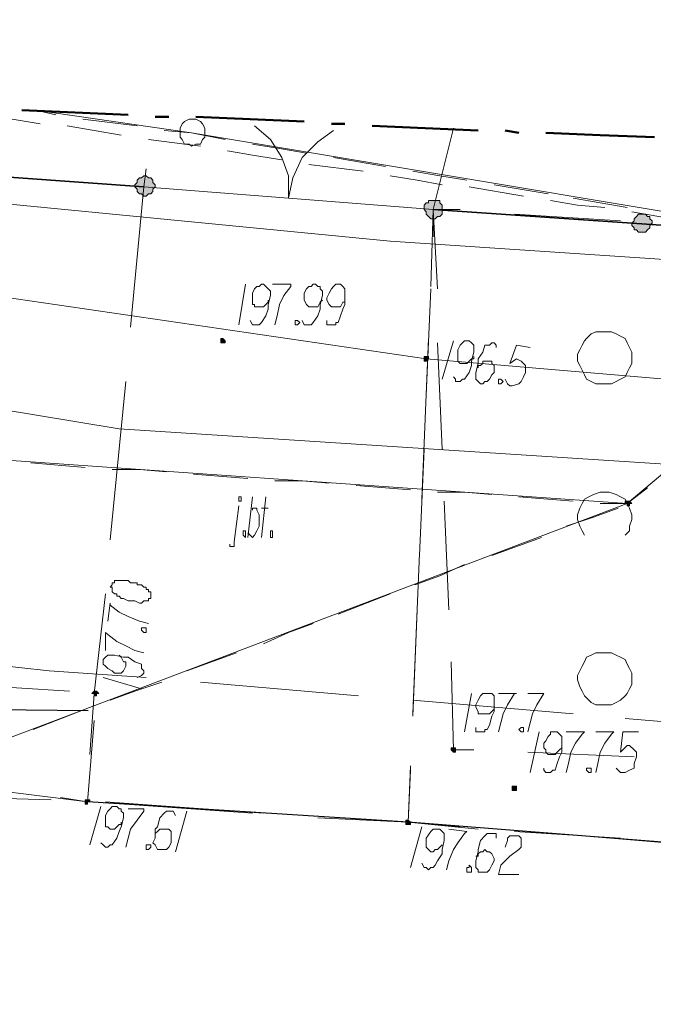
# Model space of a CAD drawing. Header units: metres. Extents: x 7431553 to 7432401, y 5544342 to 5544539.
# Tile 156 of 180: x 7432207 to 7432218, y 5544506 to 5544524. Entities that reach past the tile are written whole.
import ezdxf

# ---------------------------------------------------------------- set-up
doc = ezdxf.new("R2010")
doc.units = ezdxf.units.M
doc.header["$MEASUREMENT"] = 0
doc.layers.add('BG-PR90-PB-PZT-PZT01_2026_04_14$0$MAPA DCP', color=7, linetype='Continuous', lineweight=0)
doc.layers.add('PRIMETECH_XREF', color=7, linetype='Continuous', lineweight=5)

# ---------------------------------------------------------------- blocks, each defined once
blk = doc.blocks.new('BG-PR90-PB-PZT-PZT01_2026_04_14$0$Naddrwiną2025_v2klauzulap')
at = {"layer": 'BG-PR90-PB-PZT-PZT01_2026_04_14$0$MAPA DCP', "linetype": 'Continuous', "lineweight": 0, "transparency": 33554559}
for color, points in [(256, [(7431641.898, 5544632.25), (7431641.94, 5544632.25), (7431641.982, 5544632.292), (7431642.025, 5544632.292), (7431642.025, 5544632.335), (7431642.067, 5544632.377), (7431642.067, 5544632.419), (7431642.067, 5544632.462), (7431642.067, 5544632.504), (7431642.025, 5544632.546), (7431641.982, 5544632.589), (7431641.94, 5544632.589), (7431641.898, 5544632.631), (7431641.855, 5544632.631), (7431641.813, 5544632.589), (7431641.771, 5544632.589), (7431641.771, 5544632.546), (7431641.728, 5544632.504), (7431641.728, 5544632.462), (7431641.728, 5544632.419), (7431641.728, 5544632.377), (7431641.771, 5544632.335), (7431641.813, 5544632.292), (7431641.855, 5544632.292), (7431641.855, 5544632.292)]), (256, [(7431647.189, 5544632.165), (7431647.189, 5544632.208), (7431647.147, 5544632.208), (7431647.147, 5544632.208), (7431647.147, 5544632.208), (7431647.147, 5544632.25), (7431647.105, 5544632.208), (7431647.105, 5544632.208), (7431647.105, 5544632.208), (7431647.105, 5544632.208), (7431647.105, 5544632.165), (7431647.105, 5544632.165), (7431647.105, 5544632.165), (7431647.105, 5544632.165), (7431647.105, 5544632.123), (7431647.147, 5544632.123), (7431647.147, 5544632.123), (7431647.147, 5544632.165), (7431647.147, 5544632.165)]), (256, [(7431652.481, 5544630.006), (7431652.481, 5544630.006), (7431652.523, 5544630.006), (7431652.523, 5544630.091), (7431652.481, 5544630.091), (7431652.481, 5544630.091), (7431652.481, 5544630.091), (7431652.439, 5544630.091), (7431652.439, 5544630.091), (7431652.439, 5544630.091), (7431652.439, 5544630.091), (7431652.439, 5544630.049), (7431652.439, 5544630.049), (7431652.439, 5544630.049), (7431652.439, 5544630.049), (7431652.439, 5544630.006)]), (256, [(7431651.761, 5544628.863), (7431651.761, 5544628.863), (7431651.761, 5544628.863), (7431651.761, 5544628.863), (7431651.804, 5544628.906), (7431651.804, 5544628.906), (7431651.804, 5544628.906), (7431651.804, 5544628.948), (7431651.804, 5544628.948), (7431651.761, 5544628.948), (7431651.761, 5544628.948), (7431651.761, 5544628.948), (7431651.761, 5544628.948), (7431651.719, 5544628.948), (7431651.719, 5544628.948), (7431651.719, 5544628.948), (7431651.719, 5544628.948), (7431651.719, 5544628.948), (7431651.719, 5544628.906), (7431651.719, 5544628.906), (7431651.719, 5544628.906), (7431651.719, 5544628.863), (7431651.719, 5544628.863), (7431651.719, 5544628.863), (7431651.719, 5544628.863)]), (256, [(7431641.601, 5544628.355), (7431641.644, 5544628.355), (7431641.686, 5544628.398), (7431641.728, 5544628.398), (7431641.771, 5544628.44), (7431641.813, 5544628.482), (7431641.813, 5544628.525), (7431641.813, 5544628.567), (7431641.771, 5544628.609), (7431641.771, 5544628.652), (7431641.728, 5544628.694), (7431641.686, 5544628.694), (7431641.644, 5544628.694), (7431641.601, 5544628.694), (7431641.559, 5544628.694), (7431641.517, 5544628.652), (7431641.474, 5544628.652), (7431641.474, 5544628.609), (7431641.474, 5544628.567), (7431641.474, 5544628.482), (7431641.474, 5544628.44), (7431641.517, 5544628.44), (7431641.517, 5544628.398), (7431641.559, 5544628.355), (7431641.559, 5544628.355)]), (1, [(7431644.438, 5544628.355), (7431644.438, 5544628.355), (7431644.438, 5544628.355), (7431644.48, 5544628.355), (7431644.48, 5544628.355), (7431644.48, 5544628.355), (7431644.48, 5544628.398), (7431644.48, 5544628.398), (7431644.48, 5544628.398), (7431644.48, 5544628.398), (7431644.438, 5544628.44), (7431644.438, 5544628.44), (7431644.438, 5544628.44), (7431644.438, 5544628.44), (7431644.395, 5544628.44), (7431644.395, 5544628.398), (7431644.395, 5544628.398), (7431644.395, 5544628.398), (7431644.395, 5544628.398), (7431644.395, 5544628.355), (7431644.395, 5544628.355), (7431644.395, 5544628.355), (7431644.395, 5544628.355)]), (256, [(7431653.116, 5544628.017), (7431653.158, 5544628.017), (7431653.158, 5544628.017), (7431653.158, 5544628.017), (7431653.158, 5544628.017), (7431653.158, 5544628.059), (7431653.158, 5544628.059), (7431653.158, 5544628.059), (7431653.158, 5544628.059), (7431653.158, 5544628.101), (7431653.158, 5544628.101), (7431653.158, 5544628.101), (7431653.116, 5544628.101), (7431653.116, 5544628.101), (7431653.116, 5544628.101), (7431653.116, 5544628.101), (7431653.074, 5544628.059), (7431653.074, 5544628.059), (7431653.074, 5544628.059), (7431653.074, 5544628.059), (7431653.074, 5544628.017)]), (256, [(7431644.099, 5544624.545), (7431644.141, 5544624.545), (7431644.141, 5544624.545), (7431644.141, 5544624.545), (7431644.141, 5544624.545), (7431644.141, 5544624.588), (7431644.141, 5544624.588), (7431644.141, 5544624.588), (7431644.141, 5544624.588), (7431644.141, 5544624.63), (7431644.141, 5544624.63), (7431644.141, 5544624.63), (7431644.099, 5544624.63), (7431644.099, 5544624.63), (7431644.099, 5544624.63), (7431644.099, 5544624.63), (7431644.057, 5544624.588), (7431644.057, 5544624.588), (7431644.057, 5544624.588), (7431644.057, 5544624.588), (7431644.057, 5544624.545)]), (256, [(7431641.178, 5544622.937), (7431641.22, 5544622.937), (7431641.263, 5544622.979), (7431641.305, 5544622.979), (7431641.347, 5544623.021), (7431641.347, 5544623.064), (7431641.39, 5544623.106), (7431641.39, 5544623.148), (7431641.347, 5544623.191), (7431641.347, 5544623.233), (7431641.305, 5544623.275), (7431641.263, 5544623.275), (7431641.22, 5544623.318), (7431641.178, 5544623.318), (7431641.136, 5544623.275), (7431641.093, 5544623.275), (7431641.051, 5544623.233), (7431641.051, 5544623.191), (7431641.009, 5544623.148), (7431641.009, 5544623.106), (7431641.051, 5544623.064), (7431641.051, 5544623.021), (7431641.093, 5544622.979), (7431641.136, 5544622.979), (7431641.136, 5544622.979)]), (256, [(7431650.703, 5544622.132), (7431650.703, 5544622.132), (7431650.703, 5544622.175), (7431650.745, 5544622.175), (7431650.745, 5544622.175), (7431650.745, 5544622.175), (7431650.745, 5544622.175), (7431650.745, 5544622.217), (7431650.745, 5544622.217), (7431650.745, 5544622.217), (7431650.703, 5544622.217), (7431650.703, 5544622.259), (7431650.703, 5544622.259), (7431650.703, 5544622.259), (7431650.661, 5544622.217), (7431650.661, 5544622.217), (7431650.661, 5544622.217), (7431650.661, 5544622.217), (7431650.661, 5544622.175), (7431650.661, 5544622.175), (7431650.661, 5544622.175), (7431650.661, 5544622.175), (7431650.661, 5544622.175)]), (256, [(7431652.735, 5544622.005), (7431652.735, 5544622.005), (7431652.735, 5544622.005), (7431652.735, 5544622.005), (7431652.777, 5544622.005), (7431652.777, 5544622.005), (7431652.777, 5544622.048), (7431652.777, 5544622.048), (7431652.777, 5544622.048), (7431652.735, 5544622.048), (7431652.735, 5544622.09), (7431652.735, 5544622.09), (7431652.735, 5544622.09), (7431652.693, 5544622.09), (7431652.693, 5544622.09), (7431652.693, 5544622.048), (7431652.693, 5544622.048), (7431652.693, 5544622.048), (7431652.693, 5544622.048), (7431652.693, 5544622.005), (7431652.693, 5544622.005), (7431652.693, 5544622.005), (7431652.693, 5544622.005), (7431652.693, 5544622.005), (7431652.693, 5544622.005)])]:
    blk.add_hatch(color=color, dxfattribs=at).paths.add_polyline_path(points)
at = {"layer": 'BG-PR90-PB-PZT-PZT01_2026_04_14$0$MAPA DCP', "linetype": 'Continuous', "lineweight": 18, "transparency": 33554687}
for points in [[(7431647.782, 5544690.374), (7431650.83, 5544686.987), (7431669.838, 5544671.027), (7431674.706, 5544669.419), (7431674.071, 5544660.444), (7431673.859, 5544657.311), (7431673.182, 5544646.728), (7431669.795, 5544596.859), (7431670.727, 5544580.519), (7431669.541, 5544576.582), (7431663.784, 5544577.725), (7431638.977, 5544582.635), (7431654.894, 5544603.76), (7431656.037, 5544608.713), (7431647.147, 5544632.165), (7431642.49, 5544637.711), (7431645.919, 5544688.426), (7431646.046, 5544690.585)], [(7431640.585, 5544639.531), (7431642.49, 5544637.711), (7431640.204, 5544623.995), (7431639.781, 5544621.074)], [(7431639.781, 5544621.074), (7431640.204, 5544623.995), (7431642.49, 5544637.711), (7431647.147, 5544632.165), (7431646.046, 5544616.417), (7431638.977, 5544582.635), (7431638.088, 5544583.059)], [(7431653.285, 5544630.345), (7431653.539, 5544633.351)], [(7431651.888, 5544632.292), (7431651.804, 5544630.303)], [(7431647.74, 5544631.361), (7431647.655, 5544631.319), (7431647.57, 5544631.276), (7431647.443, 5544631.234), (7431647.358, 5544631.234), (7431647.232, 5544631.276), (7431647.147, 5544631.319), (7431647.062, 5544631.361), (7431647.02, 5544631.446), (7431646.978, 5544631.53), (7431646.935, 5544631.657), (7431646.935, 5544631.742), (7431646.935, 5544631.827), (7431646.978, 5544631.954), (7431647.02, 5544632.038), (7431647.062, 5544632.123), (7431647.147, 5544632.165), (7431647.232, 5544632.208), (7431647.358, 5544632.25), (7431647.443, 5544632.25), (7431647.57, 5544632.208), (7431647.655, 5544632.208), (7431647.74, 5544632.123)], [(7431641.728, 5544630.049), (7431641.855, 5544632.038)], [(7431653.285, 5544630.049), (7431653.412, 5544632.038)], [(7431653.031, 5544626.366), (7431653.116, 5544628.059), (7431653.243, 5544629.371)], [(7431651.761, 5544629.287), (7431651.761, 5544628.906), (7431650.11, 5544628.863)], [(7431643.125, 5544628.609), (7431641.644, 5544628.525), (7431641.644, 5544629.033)], [(7431652.142, 5544628.101), (7431653.116, 5544628.059), (7431653.201, 5544629.033)], [(7431640.12, 5544628.906), (7431641.644, 5544628.525), (7431643.083, 5544628.482)], [(7431649.137, 5544628.821), (7431647.105, 5544628.736)], [(7431643.125, 5544628.609), (7431641.644, 5544628.525), (7431642.152, 5544628.525)], [(7431646.131, 5544628.694), (7431644.141, 5544628.609)], [(7431641.644, 5544628.525), (7431641.22, 5544623.106)], [(7431643.125, 5544628.482), (7431645.115, 5544628.398)], [(7431644.057, 5544628.44), (7431647.062, 5544628.313)], [(7431646.131, 5544628.355), (7431648.121, 5544628.271)], [(7431648.078, 5544628.271), (7431651.084, 5544628.144)], [(7431649.137, 5544628.228), (7431651.126, 5544628.144)], [(7431652.058, 5544628.101), (7431653.116, 5544628.059), (7431652.989, 5544626.112)], [(7431640.077, 5544625.18), (7431640.331, 5544625.477), (7431640.67, 5544625.688), (7431641.008, 5544625.815), (7431641.432, 5544625.815), (7431641.051, 5544625.9), (7431640.67, 5544626.069), (7431640.374, 5544626.366), (7431640.162, 5544626.662)], [(7431652.735, 5544622.386), (7431652.947, 5544625.35)], [(7431652.947, 5544625.138), (7431652.735, 5544622.132)], [(7431643.845, 5544622.852), (7431641.22, 5544623.106), (7431640.882, 5544623.148)], [(7431647.824, 5544622.471), (7431644.861, 5544622.767)], [(7431651.846, 5544622.09), (7431650.703, 5544622.175), (7431648.84, 5544622.386)], [(7431651.211, 5544622.175), (7431652.735, 5544622.048), (7431652.65, 5544621.54)], [(7431652.693, 5544621.751), (7431652.735, 5544622.048), (7431652.396, 5544619.338)], [(7431650.534, 5544619.719), (7431650.661, 5544621.709)], [(7431652.608, 5544618.365), (7431652.693, 5544621.37)]]:
    blk.add_lwpolyline(points, dxfattribs=at)
at = {"layer": 'BG-PR90-PB-PZT-PZT01_2026_04_14$0$MAPA DCP', "color": 30, "linetype": 'Continuous', "lineweight": 18, "true_color": 0xff6500, "transparency": 33554687}
blk.add_lwpolyline([(7431638.68, 5544596.69), (7431641.136, 5544616.417), (7431642.236, 5544627.72), (7431643.337, 5544644.273), (7431645.327, 5544673.694), (7431647.613, 5544690.416)], dxfattribs=at)
at = {"layer": 'BG-PR90-PB-PZT-PZT01_2026_04_14$0$MAPA DCP', "color": 1, "linetype": 'Continuous', "lineweight": 18, "transparency": 33554687}
for points in [[(7431638.426, 5544590.425), (7431640.882, 5544604.056), (7431644.438, 5544628.398), (7431646.47, 5544652.358), (7431647.824, 5544674.245), (7431649.094, 5544690.162)], [(7431639.485, 5544588.266), (7431644.988, 5544618.026), (7431645.75, 5544622.64), (7431647.147, 5544644.273), (7431649.348, 5544670.308), (7431650.788, 5544689.908)], [(7431651.169, 5544632.123), (7431651.423, 5544635.129)], [(7431650.83, 5544628.144), (7431651.084, 5544631.149)], [(7431650.491, 5544624.164), (7431650.745, 5544627.128)], [(7431650.153, 5544620.185), (7431650.28, 5544621.328), (7431650.407, 5544623.148)]]:
    blk.add_lwpolyline(points, dxfattribs=at)
at = {"layer": 'BG-PR90-PB-PZT-PZT01_2026_04_14$0$MAPA DCP', "linetype": 'Continuous', "lineweight": 25, "transparency": 33554687}
blk.add_lwpolyline([(7431657.222, 5544688.934), (7431655.698, 5544666.117), (7431655.402, 5544660.74), (7431654.005, 5544639.404), (7431653.116, 5544628.059), (7431652.735, 5544622.048)], dxfattribs=at)
at = {"layer": 'BG-PR90-PB-PZT-PZT01_2026_04_14$0$MAPA DCP', "linetype": 'Continuous', "lineweight": 35, "transparency": 33554687}
for points in [[(7431641.644, 5544628.525), (7431643.718, 5544658.793)], [(7431638.215, 5544585.345), (7431638.511, 5544585.345), (7431641.22, 5544623.106)]]:
    blk.add_lwpolyline(points, dxfattribs=at)
at = {"layer": 'BG-PR90-PB-PZT-PZT01_2026_04_14$0$MAPA DCP', "color": 4, "linetype": 'Continuous', "lineweight": 18, "transparency": 33554687}
for points in [[(7431641.686, 5544632.25), (7431641.855, 5544633.224)], [(7431641.474, 5544630.726), (7431641.559, 5544631.234), (7431641.601, 5544631.742)], [(7431641.22, 5544629.202), (7431641.39, 5544630.218)], [(7431641.008, 5544627.72), (7431641.093, 5544628.228), (7431641.178, 5544628.694)], [(7431640.797, 5544626.196), (7431640.924, 5544627.212)], [(7431640.543, 5544624.672), (7431640.628, 5544625.18), (7431640.712, 5544625.688)], [(7431640.331, 5544623.191), (7431640.458, 5544624.164)], [(7431640.077, 5544621.667), (7431640.162, 5544622.175), (7431640.247, 5544622.683)], [(7431639.866, 5544620.143), (7431640.035, 5544621.159)]]:
    blk.add_lwpolyline(points, dxfattribs=at)
at = {"layer": 'BG-PR90-PB-PZT-PZT01_2026_04_14$0$MAPA DCP', "linetype": 'Continuous', "lineweight": 50, "transparency": 33554687}
for points in [[(7431640.289, 5544632.673), (7431640.247, 5544631.657), (7431640.204, 5544630.641)], [(7431640.204, 5544630.133), (7431640.162, 5544629.879)], [(7431640.162, 5544629.371), (7431640.077, 5544627.382)], [(7431640.035, 5544626.874), (7431640.035, 5544626.62)], [(7431639.993, 5544626.112), (7431639.95, 5544625.096), (7431639.908, 5544624.08)], [(7431639.908, 5544623.572), (7431639.908, 5544623.318)], [(7431639.866, 5544622.81), (7431639.781, 5544620.82)]]:
    blk.add_lwpolyline(points, dxfattribs=at)
at = {"layer": 'BG-PR90-PB-PZT-PZT01_2026_04_14$0$MAPA DCP', "linetype": 'Continuous', "lineweight": 0, "transparency": 33554687}
for points in [[(7431641.898, 5544632.25), (7431641.94, 5544632.25), (7431641.982, 5544632.292), (7431642.025, 5544632.292), (7431642.025, 5544632.335), (7431642.067, 5544632.377), (7431642.067, 5544632.419), (7431642.067, 5544632.462), (7431642.067, 5544632.504), (7431642.025, 5544632.546), (7431641.982, 5544632.589), (7431641.94, 5544632.589), (7431641.898, 5544632.631), (7431641.855, 5544632.631), (7431641.813, 5544632.589), (7431641.771, 5544632.589), (7431641.771, 5544632.546), (7431641.728, 5544632.504), (7431641.728, 5544632.462), (7431641.728, 5544632.419), (7431641.728, 5544632.377), (7431641.771, 5544632.335), (7431641.813, 5544632.292), (7431641.855, 5544632.292)], [(7431647.189, 5544632.165), (7431647.189, 5544632.208), (7431647.147, 5544632.208), (7431647.147, 5544632.208), (7431647.147, 5544632.208), (7431647.147, 5544632.25), (7431647.105, 5544632.208), (7431647.105, 5544632.208), (7431647.105, 5544632.208), (7431647.105, 5544632.208), (7431647.105, 5544632.165), (7431647.105, 5544632.165), (7431647.105, 5544632.165), (7431647.105, 5544632.165), (7431647.105, 5544632.123), (7431647.147, 5544632.123), (7431647.147, 5544632.123), (7431647.147, 5544632.165), (7431647.147, 5544632.165)], [(7431652.481, 5544630.006), (7431652.481, 5544630.006), (7431652.523, 5544630.006), (7431652.523, 5544630.091), (7431652.481, 5544630.091), (7431652.481, 5544630.091), (7431652.481, 5544630.091), (7431652.439, 5544630.091), (7431652.439, 5544630.091), (7431652.439, 5544630.091), (7431652.439, 5544630.091), (7431652.439, 5544630.049), (7431652.439, 5544630.049), (7431652.439, 5544630.049), (7431652.439, 5544630.049), (7431652.439, 5544630.006)], [(7431651.761, 5544628.863), (7431651.761, 5544628.863), (7431651.761, 5544628.863), (7431651.761, 5544628.863), (7431651.804, 5544628.906), (7431651.804, 5544628.906), (7431651.804, 5544628.906), (7431651.804, 5544628.948), (7431651.804, 5544628.948), (7431651.761, 5544628.948), (7431651.761, 5544628.948), (7431651.761, 5544628.948), (7431651.761, 5544628.948), (7431651.719, 5544628.948), (7431651.719, 5544628.948), (7431651.719, 5544628.948), (7431651.719, 5544628.948), (7431651.719, 5544628.948), (7431651.719, 5544628.906), (7431651.719, 5544628.906), (7431651.719, 5544628.906), (7431651.719, 5544628.863), (7431651.719, 5544628.863), (7431651.719, 5544628.863)], [(7431641.601, 5544628.355), (7431641.644, 5544628.355), (7431641.686, 5544628.398), (7431641.728, 5544628.398), (7431641.771, 5544628.44), (7431641.813, 5544628.482), (7431641.813, 5544628.525), (7431641.813, 5544628.567), (7431641.771, 5544628.609), (7431641.771, 5544628.652), (7431641.728, 5544628.694), (7431641.686, 5544628.694), (7431641.644, 5544628.694), (7431641.601, 5544628.694), (7431641.559, 5544628.694), (7431641.517, 5544628.652), (7431641.474, 5544628.652), (7431641.474, 5544628.609), (7431641.474, 5544628.567), (7431641.474, 5544628.482), (7431641.474, 5544628.44), (7431641.517, 5544628.44), (7431641.517, 5544628.398), (7431641.559, 5544628.355)], [(7431653.116, 5544628.017), (7431653.158, 5544628.017), (7431653.158, 5544628.017), (7431653.158, 5544628.017), (7431653.158, 5544628.017), (7431653.158, 5544628.059), (7431653.158, 5544628.059), (7431653.158, 5544628.059), (7431653.158, 5544628.059), (7431653.158, 5544628.101), (7431653.158, 5544628.101), (7431653.158, 5544628.101), (7431653.116, 5544628.101), (7431653.116, 5544628.101), (7431653.116, 5544628.101), (7431653.116, 5544628.101), (7431653.074, 5544628.059), (7431653.074, 5544628.059), (7431653.074, 5544628.059), (7431653.074, 5544628.059), (7431653.074, 5544628.017), (7431653.116, 5544628.017), (7431653.116, 5544628.017)], [(7431644.099, 5544624.545), (7431644.141, 5544624.545), (7431644.141, 5544624.545), (7431644.141, 5544624.545), (7431644.141, 5544624.545), (7431644.141, 5544624.588), (7431644.141, 5544624.588), (7431644.141, 5544624.588), (7431644.141, 5544624.588), (7431644.141, 5544624.63), (7431644.141, 5544624.63), (7431644.141, 5544624.63), (7431644.099, 5544624.63), (7431644.099, 5544624.63), (7431644.099, 5544624.63), (7431644.099, 5544624.63), (7431644.057, 5544624.588), (7431644.057, 5544624.588), (7431644.057, 5544624.588), (7431644.057, 5544624.588), (7431644.057, 5544624.545), (7431644.099, 5544624.545), (7431644.099, 5544624.545)], [(7431641.178, 5544622.937), (7431641.22, 5544622.937), (7431641.263, 5544622.979), (7431641.305, 5544622.979), (7431641.347, 5544623.021), (7431641.347, 5544623.064), (7431641.39, 5544623.106), (7431641.39, 5544623.148), (7431641.347, 5544623.191), (7431641.347, 5544623.233), (7431641.305, 5544623.275), (7431641.263, 5544623.275), (7431641.22, 5544623.318), (7431641.178, 5544623.318), (7431641.136, 5544623.275), (7431641.093, 5544623.275), (7431641.051, 5544623.233), (7431641.051, 5544623.191), (7431641.009, 5544623.148), (7431641.009, 5544623.106), (7431641.051, 5544623.064), (7431641.051, 5544623.021), (7431641.093, 5544622.979), (7431641.136, 5544622.979)], [(7431650.703, 5544622.132), (7431650.703, 5544622.132), (7431650.703, 5544622.175), (7431650.745, 5544622.175), (7431650.745, 5544622.175), (7431650.745, 5544622.175), (7431650.745, 5544622.175), (7431650.745, 5544622.217), (7431650.745, 5544622.217), (7431650.745, 5544622.217), (7431650.703, 5544622.217), (7431650.703, 5544622.259), (7431650.703, 5544622.259), (7431650.703, 5544622.259), (7431650.661, 5544622.217), (7431650.661, 5544622.217), (7431650.661, 5544622.217), (7431650.661, 5544622.217), (7431650.661, 5544622.175), (7431650.661, 5544622.175), (7431650.661, 5544622.175), (7431650.661, 5544622.175), (7431650.661, 5544622.175)], [(7431652.735, 5544622.005), (7431652.735, 5544622.005), (7431652.735, 5544622.005), (7431652.735, 5544622.005), (7431652.777, 5544622.005), (7431652.777, 5544622.005), (7431652.777, 5544622.048), (7431652.777, 5544622.048), (7431652.777, 5544622.048), (7431652.735, 5544622.048), (7431652.735, 5544622.09), (7431652.735, 5544622.09), (7431652.735, 5544622.09), (7431652.693, 5544622.09), (7431652.693, 5544622.09), (7431652.693, 5544622.048), (7431652.693, 5544622.048), (7431652.693, 5544622.048), (7431652.693, 5544622.048), (7431652.693, 5544622.005), (7431652.693, 5544622.005), (7431652.693, 5544622.005), (7431652.693, 5544622.005), (7431652.693, 5544622.005)]]:
    blk.add_lwpolyline(points, close=True, dxfattribs=at)
at = {"layer": 'BG-PR90-PB-PZT-PZT01_2026_04_14$0$MAPA DCP', "color": 94, "linetype": 'Continuous', "lineweight": 18, "true_color": 0x009a00, "transparency": 33554687}
for points in [[(7431647.147, 5544632.165), (7431646.851, 5544632.546)], [(7431641.601, 5544632.165), (7431641.517, 5544631.657), (7431641.432, 5544631.149)], [(7431647.147, 5544632.165), (7431647.147, 5544631.657)], [(7431647.57, 5544631.022), (7431647.401, 5544631.53), (7431647.232, 5544631.996)], [(7431647.105, 5544631.149), (7431647.02, 5544630.133)], [(7431641.347, 5544630.684), (7431641.178, 5544629.668)], [(7431648.121, 5544629.625), (7431647.782, 5544630.557)], [(7431646.978, 5544629.625), (7431646.935, 5544629.117), (7431646.935, 5544628.609)], [(7431641.093, 5544629.16), (7431641.008, 5544628.652), (7431640.924, 5544628.144)], [(7431648.671, 5544628.186), (7431648.502, 5544628.652), (7431648.29, 5544629.117)], [(7431646.893, 5544628.101), (7431646.808, 5544627.085)], [(7431649.221, 5544626.747), (7431648.84, 5544627.72)], [(7431640.839, 5544627.636), (7431640.67, 5544626.662)], [(7431646.766, 5544626.577), (7431646.724, 5544626.069), (7431646.724, 5544625.561)], [(7431649.772, 5544625.35), (7431649.56, 5544625.815), (7431649.391, 5544626.281)], [(7431640.585, 5544626.154), (7431640.501, 5544625.646), (7431640.416, 5544625.138)], [(7431646.681, 5544625.053), (7431646.597, 5544624.037)], [(7431650.28, 5544623.91), (7431649.941, 5544624.842)], [(7431640.331, 5544624.63), (7431640.204, 5544623.995), (7431640.162, 5544623.487)], [(7431646.554, 5544623.529), (7431646.512, 5544623.021), (7431646.512, 5544622.513)], [(7431650.83, 5544622.471), (7431650.661, 5544622.937), (7431650.491, 5544623.445)], [(7431640.077, 5544622.979), (7431639.95, 5544621.963)], [(7431646.47, 5544622.005), (7431646.385, 5544620.989)], [(7431651.38, 5544621.032), (7431650.999, 5544622.005)], [(7431639.866, 5544621.455), (7431639.781, 5544621.074)]]:
    blk.add_lwpolyline(points, dxfattribs=at)
at = {"layer": 'BG-PR90-PB-PZT-PZT01_2026_04_14$0$MAPA DCP', "linetype": 'Continuous', "lineweight": 9, "transparency": 33554687}
for points in [[(7431651.423, 5544632.377), (7431651.423, 5544632.081), (7431651.804, 5544632.038), (7431651.677, 5544632.165), (7431651.677, 5544632.208), (7431651.761, 5544632.292), (7431651.804, 5544632.335), (7431651.888, 5544632.335), (7431652.015, 5544632.292), (7431652.1, 5544632.292), (7431652.142, 5544632.208), (7431652.185, 5544632.123), (7431652.185, 5544632.038), (7431652.142, 5544631.996), (7431652.1, 5544631.954)], [(7431651.423, 5544631.573), (7431651.423, 5544631.911), (7431651.465, 5544631.869), (7431651.634, 5544631.742), (7431651.804, 5544631.657), (7431652.015, 5544631.615), (7431652.185, 5544631.573)], [(7431651.423, 5544631.022), (7431651.423, 5544631.361), (7431651.465, 5544631.319), (7431651.634, 5544631.192), (7431651.804, 5544631.107), (7431652.015, 5544631.065), (7431652.185, 5544631.022)], [(7431652.1, 5544630.599), (7431652.142, 5544630.599), (7431652.185, 5544630.641), (7431652.185, 5544630.726), (7431652.142, 5544630.768), (7431652.142, 5544630.811), (7431652.015, 5544630.853), (7431651.888, 5544630.895), (7431651.804, 5544630.938), (7431651.634, 5544630.938), (7431651.55, 5544630.938), (7431651.507, 5544630.938), (7431651.465, 5544630.895), (7431651.423, 5544630.853), (7431651.423, 5544630.768), (7431651.423, 5544630.726), (7431651.465, 5544630.726), (7431651.507, 5544630.684), (7431651.592, 5544630.641), (7431651.634, 5544630.599), (7431651.719, 5544630.599), (7431651.761, 5544630.641), (7431651.804, 5544630.641), (7431651.846, 5544630.684), (7431651.846, 5544630.726), (7431651.846, 5544630.768), (7431651.846, 5544630.811), (7431651.804, 5544630.853), (7431651.761, 5544630.895), (7431651.719, 5544630.938)], [(7431650.703, 5544630.303), (7431650.703, 5544630.599), (7431650.915, 5544630.472), (7431651.084, 5544630.387), (7431651.253, 5544630.345), (7431651.423, 5544630.303)], [(7431651.423, 5544630.514), (7431652.185, 5544630.345)], [(7431650.703, 5544629.752), (7431650.703, 5544630.091), (7431650.703, 5544630.049), (7431650.915, 5544629.922), (7431651.084, 5544629.837), (7431651.253, 5544629.795), (7431651.423, 5544629.752)], [(7431653.582, 5544629.879), (7431653.455, 5544629.922), (7431653.412, 5544629.922), (7431653.37, 5544629.964), (7431653.37, 5544630.006), (7431653.37, 5544630.049), (7431653.37, 5544630.091), (7431653.37, 5544630.133), (7431653.412, 5544630.176), (7431653.455, 5544630.176), (7431653.497, 5544630.176), (7431653.539, 5544630.176), (7431653.582, 5544630.176), (7431653.624, 5544630.133), (7431653.751, 5544629.964), (7431653.92, 5544629.795), (7431654.09, 5544629.752), (7431654.09, 5544630.133)], [(7431653.412, 5544629.71), (7431653.328, 5544629.71), (7431653.328, 5544629.541), (7431653.37, 5544629.498), (7431653.455, 5544629.414), (7431653.624, 5544629.371), (7431653.666, 5544629.371), (7431653.836, 5544629.329), (7431653.92, 5544629.329), (7431653.963, 5544629.329), (7431654.005, 5544629.371), (7431654.047, 5544629.371), (7431654.047, 5544629.414), (7431654.047, 5544629.456), (7431654.047, 5544629.498), (7431654.047, 5544629.541), (7431654.005, 5544629.583), (7431653.92, 5544629.625), (7431653.836, 5544629.668), (7431653.793, 5544629.668), (7431653.709, 5544629.625), (7431653.666, 5544629.583), (7431653.666, 5544629.541), (7431653.624, 5544629.498), (7431653.666, 5544629.456), (7431653.666, 5544629.414), (7431653.709, 5544629.371), (7431653.751, 5544629.371), (7431653.751, 5544629.329)], [(7431651.338, 5544629.329), (7431651.423, 5544629.329), (7431651.423, 5544629.498), (7431651.38, 5544629.498), (7431651.38, 5544629.541), (7431651.296, 5544629.583), (7431651.126, 5544629.625), (7431651.042, 5544629.668), (7431650.872, 5544629.668), (7431650.788, 5544629.668), (7431650.745, 5544629.668), (7431650.703, 5544629.625), (7431650.703, 5544629.583), (7431650.703, 5544629.498), (7431650.703, 5544629.456), (7431650.745, 5544629.414), (7431650.83, 5544629.371), (7431650.915, 5544629.329), (7431650.957, 5544629.329), (7431651.042, 5544629.371), (7431651.084, 5544629.371), (7431651.084, 5544629.414), (7431651.084, 5544629.456), (7431651.084, 5544629.498), (7431651.084, 5544629.541), (7431651.084, 5544629.583), (7431651.042, 5544629.625), (7431650.999, 5544629.668), (7431650.957, 5544629.668)], [(7431650.703, 5544629.244), (7431651.423, 5544629.117)], [(7431653.243, 5544628.821), (7431653.285, 5544629.16), (7431653.328, 5544629.117), (7431653.497, 5544628.99), (7431653.624, 5544628.906), (7431653.836, 5544628.821), (7431654.005, 5544628.779)], [(7431653.878, 5544628.313), (7431653.963, 5544628.355), (7431653.963, 5544628.398), (7431654.005, 5544628.44), (7431653.963, 5544628.482), (7431653.963, 5544628.525), (7431653.92, 5544628.567), (7431653.836, 5544628.609), (7431653.709, 5544628.694), (7431653.624, 5544628.694), (7431653.455, 5544628.736), (7431653.37, 5544628.736), (7431653.328, 5544628.736), (7431653.285, 5544628.694), (7431653.243, 5544628.652), (7431653.243, 5544628.567), (7431653.243, 5544628.525), (7431653.285, 5544628.482), (7431653.412, 5544628.398), (7431653.455, 5544628.398), (7431653.497, 5544628.398), (7431653.582, 5544628.398), (7431653.624, 5544628.44), (7431653.666, 5544628.482), (7431653.666, 5544628.525), (7431653.624, 5544628.567), (7431653.624, 5544628.609), (7431653.582, 5544628.652), (7431653.539, 5544628.694)], [(7431653.201, 5544628.313), (7431653.963, 5544628.101)], [(7431643.718, 5544626.535), (7431643.803, 5544626.535), (7431643.803, 5544626.704), (7431643.76, 5544626.704), (7431643.76, 5544626.747), (7431643.633, 5544626.789), (7431643.506, 5544626.831), (7431643.422, 5544626.874), (7431643.252, 5544626.874), (7431643.168, 5544626.874), (7431643.125, 5544626.874), (7431643.083, 5544626.831), (7431643.041, 5544626.789), (7431643.041, 5544626.704), (7431643.083, 5544626.662), (7431643.125, 5544626.62), (7431643.21, 5544626.577), (7431643.295, 5544626.535), (7431643.337, 5544626.535), (7431643.422, 5544626.577), (7431643.464, 5544626.62), (7431643.464, 5544626.662), (7431643.464, 5544626.704), (7431643.464, 5544626.747), (7431643.464, 5544626.789), (7431643.379, 5544626.831), (7431643.379, 5544626.874), (7431643.337, 5544626.874)], [(7431643.718, 5544626.069), (7431643.803, 5544626.112), (7431643.803, 5544626.239), (7431643.76, 5544626.281), (7431643.633, 5544626.366), (7431643.506, 5544626.408), (7431643.422, 5544626.408), (7431643.252, 5544626.45), (7431643.168, 5544626.45), (7431643.125, 5544626.408), (7431643.083, 5544626.408), (7431643.083, 5544626.366), (7431643.041, 5544626.323), (7431643.041, 5544626.281), (7431643.083, 5544626.239), (7431643.083, 5544626.196), (7431643.125, 5544626.154), (7431643.21, 5544626.112), (7431643.295, 5544626.112), (7431643.337, 5544626.112), (7431643.422, 5544626.154), (7431643.464, 5544626.196), (7431643.464, 5544626.239), (7431643.464, 5544626.281), (7431643.464, 5544626.323), (7431643.464, 5544626.366), (7431643.379, 5544626.408), (7431643.337, 5544626.45)], [(7431643.041, 5544625.519), (7431643.041, 5544625.858), (7431643.083, 5544625.858), (7431643.252, 5544625.731), (7431643.422, 5544625.646), (7431643.633, 5544625.604), (7431643.803, 5544625.561)], [(7431643.718, 5544625.096), (7431643.803, 5544625.138), (7431643.803, 5544625.265), (7431643.76, 5544625.307), (7431643.633, 5544625.392), (7431643.506, 5544625.434), (7431643.422, 5544625.434), (7431643.252, 5544625.477), (7431643.168, 5544625.477), (7431643.125, 5544625.434), (7431643.083, 5544625.392), (7431643.041, 5544625.35), (7431643.041, 5544625.307), (7431643.083, 5544625.265), (7431643.083, 5544625.223), (7431643.125, 5544625.18), (7431643.21, 5544625.138), (7431643.295, 5544625.138), (7431643.337, 5544625.138), (7431643.422, 5544625.138), (7431643.422, 5544625.18), (7431643.464, 5544625.18), (7431643.464, 5544625.265), (7431643.464, 5544625.307), (7431643.464, 5544625.35), (7431643.379, 5544625.434), (7431643.337, 5544625.434)], [(7431647.232, 5544625.307), (7431647.232, 5544625.434)], [(7431647.782, 5544625.307), (7431647.02, 5544625.392)], [(7431647.274, 5544625.138), (7431647.232, 5544625.138), (7431647.232, 5544625.223), (7431647.274, 5544625.223), (7431647.358, 5544625.265), (7431647.443, 5544625.265), (7431647.57, 5544625.265), (7431647.655, 5544625.223), (7431647.74, 5544625.18), (7431647.782, 5544625.138), (7431647.74, 5544625.096), (7431647.697, 5544625.053)], [(7431647.782, 5544625.053), (7431647.02, 5544625.138)], [(7431643.041, 5544625.011), (7431643.803, 5544624.884)], [(7431647.909, 5544624.715), (7431647.951, 5544624.715), (7431647.951, 5544624.799), (7431647.867, 5544624.799), (7431647.189, 5544624.884)], [(7431652.904, 5544623.91), (7431653.666, 5544623.699)], [(7431652.989, 5544623.699), (7431652.904, 5544623.656), (7431652.904, 5544623.529), (7431652.947, 5544623.487), (7431653.031, 5544623.402), (7431653.201, 5544623.36), (7431653.243, 5544623.318), (7431653.412, 5544623.318), (7431653.497, 5544623.275), (7431653.539, 5544623.318), (7431653.624, 5544623.36), (7431653.624, 5544623.402), (7431653.624, 5544623.445), (7431653.624, 5544623.487), (7431653.624, 5544623.529), (7431653.582, 5544623.572), (7431653.497, 5544623.614), (7431653.412, 5544623.614), (7431653.37, 5544623.614), (7431653.285, 5544623.614), (7431653.243, 5544623.572), (7431653.243, 5544623.529), (7431653.243, 5544623.487), (7431653.243, 5544623.445), (7431653.243, 5544623.402), (7431653.285, 5544623.36), (7431653.328, 5544623.318)], [(7431649.348, 5544622.429), (7431649.01, 5544622.471), (7431649.052, 5544622.471), (7431649.179, 5544622.64), (7431649.264, 5544622.81), (7431649.348, 5544623.021), (7431649.391, 5544623.191)], [(7431649.899, 5544622.386), (7431649.56, 5544622.386), (7431649.602, 5544622.429), (7431649.729, 5544622.598), (7431649.814, 5544622.767), (7431649.899, 5544622.937), (7431649.941, 5544623.106)], [(7431650.407, 5544622.979), (7431650.364, 5544623.064), (7431650.322, 5544623.106), (7431650.28, 5544623.106), (7431650.237, 5544623.064), (7431650.195, 5544623.064), (7431650.153, 5544623.064), (7431650.11, 5544622.937), (7431650.026, 5544622.81), (7431650.026, 5544622.725), (7431649.983, 5544622.556), (7431649.983, 5544622.471), (7431649.983, 5544622.429), (7431650.026, 5544622.386), (7431650.068, 5544622.344), (7431650.11, 5544622.344), (7431650.153, 5544622.344), (7431650.195, 5544622.386), (7431650.237, 5544622.429), (7431650.28, 5544622.513), (7431650.322, 5544622.556), (7431650.322, 5544622.598), (7431650.322, 5544622.683), (7431650.28, 5544622.725), (7431650.195, 5544622.767), (7431650.11, 5544622.767), (7431650.11, 5544622.725), (7431650.026, 5544622.683), (7431649.983, 5544622.64)], [(7431650.407, 5544622.344), (7431650.618, 5544623.064)], [(7431652.862, 5544622.81), (7431652.862, 5544623.106), (7431652.904, 5544623.106), (7431653.074, 5544622.979), (7431653.243, 5544622.852), (7431653.412, 5544622.81), (7431653.582, 5544622.767)], [(7431653.497, 5544622.302), (7431653.539, 5544622.344), (7431653.582, 5544622.386), (7431653.582, 5544622.429), (7431653.539, 5544622.471), (7431653.539, 5544622.513), (7431653.412, 5544622.598), (7431653.285, 5544622.64), (7431653.201, 5544622.683), (7431653.031, 5544622.725), (7431652.947, 5544622.725), (7431652.904, 5544622.683), (7431652.862, 5544622.683), (7431652.862, 5544622.64), (7431652.82, 5544622.598), (7431652.82, 5544622.556), (7431652.82, 5544622.513), (7431652.862, 5544622.471), (7431652.904, 5544622.429), (7431652.989, 5544622.386), (7431653.031, 5544622.386), (7431653.074, 5544622.386), (7431653.158, 5544622.386), (7431653.201, 5544622.386), (7431653.201, 5544622.429), (7431653.243, 5544622.471), (7431653.243, 5544622.513), (7431653.243, 5544622.556), (7431653.201, 5544622.598), (7431653.158, 5544622.64), (7431653.158, 5544622.683), (7431653.116, 5544622.683)], [(7431652.82, 5544622.302), (7431653.539, 5544622.09)]]:
    blk.add_lwpolyline(points, dxfattribs=at)
at = {"layer": 'BG-PR90-PB-PZT-PZT01_2026_04_14$0$MAPA DCP', "linetype": 'Continuous', "lineweight": 18, "transparency": 33554687}
for points in [[(7431638.977, 5544582.635), (7431646.046, 5544616.417), (7431647.147, 5544632.165), (7431656.037, 5544608.713), (7431654.894, 5544603.76)], [(7431644.438, 5544632.25), (7431644.311, 5544632.25), (7431644.226, 5544632.208), (7431644.141, 5544632.165), (7431644.057, 5544632.123), (7431644.014, 5544632.038), (7431643.972, 5544631.954), (7431643.93, 5544631.869), (7431643.93, 5544631.784), (7431643.93, 5544631.657), (7431643.93, 5544631.573), (7431643.972, 5544631.488), (7431644.057, 5544631.403), (7431644.099, 5544631.361), (7431644.183, 5544631.319), (7431644.268, 5544631.276), (7431644.353, 5544631.234), (7431644.48, 5544631.234), (7431644.565, 5544631.276), (7431644.649, 5544631.319), (7431644.734, 5544631.361), (7431644.819, 5544631.403), (7431644.861, 5544631.488), (7431644.903, 5544631.573), (7431644.903, 5544631.657), (7431644.903, 5544631.784), (7431644.903, 5544631.869), (7431644.861, 5544631.954), (7431644.819, 5544632.038), (7431644.776, 5544632.123), (7431644.692, 5544632.165), (7431644.607, 5544632.208), (7431644.522, 5544632.25)], [(7431650.407, 5544632.25), (7431650.322, 5544632.25), (7431650.237, 5544632.208), (7431650.153, 5544632.165), (7431650.068, 5544632.123), (7431650.026, 5544632.038), (7431649.983, 5544631.954), (7431649.941, 5544631.869), (7431649.941, 5544631.784), (7431649.941, 5544631.657), (7431649.941, 5544631.573), (7431649.983, 5544631.488), (7431650.026, 5544631.403), (7431650.11, 5544631.361), (7431650.195, 5544631.319), (7431650.28, 5544631.276), (7431650.364, 5544631.234), (7431650.449, 5544631.234), (7431650.576, 5544631.276), (7431650.661, 5544631.319), (7431650.745, 5544631.361), (7431650.788, 5544631.403), (7431650.872, 5544631.488), (7431650.915, 5544631.573), (7431650.915, 5544631.657), (7431650.915, 5544631.784), (7431650.915, 5544631.869), (7431650.872, 5544631.954), (7431650.83, 5544632.038), (7431650.745, 5544632.123), (7431650.703, 5544632.165), (7431650.618, 5544632.208), (7431650.534, 5544632.25)], [(7431639.95, 5544623.995), (7431639.95, 5544624.08), (7431639.993, 5544624.164), (7431640.035, 5544624.207), (7431640.12, 5544624.249), (7431640.204, 5544624.249), (7431640.289, 5544624.249), (7431640.331, 5544624.207), (7431640.416, 5544624.164), (7431640.416, 5544624.08), (7431640.458, 5544623.995), (7431640.416, 5544623.953), (7431640.416, 5544623.868), (7431640.331, 5544623.826), (7431640.289, 5544623.783), (7431640.204, 5544623.783), (7431640.12, 5544623.783), (7431640.035, 5544623.826), (7431639.993, 5544623.868), (7431639.95, 5544623.953)]]:
    blk.add_lwpolyline(points, close=True, dxfattribs=at)
at = {"layer": 'BG-PR90-PB-PZT-PZT01_2026_04_14$0$MAPA DCP', "color": 97, "linetype": 'Continuous', "lineweight": 18, "true_color": 0x339a33, "transparency": 33554687}
for points in [[(7431641.601, 5544632.165), (7431641.517, 5544631.657), (7431641.432, 5544631.149)], [(7431641.347, 5544630.684), (7431641.178, 5544629.668)], [(7431641.093, 5544629.16), (7431641.008, 5544628.652), (7431640.924, 5544628.144)], [(7431640.839, 5544627.636), (7431640.67, 5544626.662)], [(7431640.585, 5544626.154), (7431640.501, 5544625.646), (7431640.416, 5544625.138)], [(7431640.331, 5544624.63), (7431640.204, 5544623.995), (7431640.162, 5544623.487)], [(7431640.077, 5544622.979), (7431639.95, 5544621.963)], [(7431639.866, 5544621.455), (7431639.781, 5544621.074)]]:
    blk.add_lwpolyline(points, dxfattribs=at)
at = {"layer": 'BG-PR90-PB-PZT-PZT01_2026_04_14$0$MAPA DCP', "linetype": 'Continuous', "lineweight": 9, "transparency": 33554687}
for points in [[(7431652.1, 5544631.446), (7431652.1, 5544631.488), (7431652.185, 5544631.488), (7431652.185, 5544631.446), (7431652.142, 5544631.403), (7431652.1, 5544631.403)], [(7431651.338, 5544630.176), (7431651.338, 5544630.218), (7431651.423, 5544630.218), (7431651.423, 5544630.176), (7431651.38, 5544630.133)], [(7431653.92, 5544629.202), (7431653.963, 5544629.244), (7431654.047, 5544629.244), (7431654.047, 5544629.16), (7431654.005, 5544629.16), (7431653.963, 5544629.16), (7431653.963, 5544629.202)], [(7431643.718, 5544625.985), (7431643.76, 5544626.027), (7431643.803, 5544625.985), (7431643.803, 5544625.942), (7431643.76, 5544625.942), (7431643.718, 5544625.942)], [(7431647.655, 5544625.477), (7431647.655, 5544625.519), (7431647.782, 5544625.519), (7431647.782, 5544625.477), (7431647.74, 5544625.477), (7431647.697, 5544625.477)], [(7431647.02, 5544624.884), (7431647.02, 5544624.926), (7431647.105, 5544624.926), (7431647.105, 5544624.884), (7431647.062, 5544624.884)], [(7431647.655, 5544625.011), (7431647.782, 5544625.011), (7431647.74, 5544624.969), (7431647.655, 5544624.969)], [(7431648.671, 5544622.513), (7431648.713, 5544622.471), (7431648.713, 5544622.513), (7431648.798, 5544622.513), (7431648.84, 5544622.556), (7431648.84, 5544622.598), (7431648.883, 5544622.598), (7431648.883, 5544622.64), (7431648.925, 5544622.683), (7431648.925, 5544622.725), (7431648.967, 5544622.81), (7431648.967, 5544622.894), (7431648.967, 5544622.937), (7431649.01, 5544623.021), (7431649.01, 5544623.064), (7431648.967, 5544623.106), (7431648.967, 5544623.148), (7431648.967, 5544623.191), (7431648.925, 5544623.191), (7431648.925, 5544623.233), (7431648.883, 5544623.233), (7431648.84, 5544623.233), (7431648.798, 5544623.233), (7431648.798, 5544623.191), (7431648.756, 5544623.191), (7431648.756, 5544623.148), (7431648.713, 5544623.148), (7431648.713, 5544623.106), (7431648.671, 5544623.064), (7431648.671, 5544623.021), (7431648.671, 5544622.979), (7431648.629, 5544622.979), (7431648.629, 5544622.937), (7431648.629, 5544622.894), (7431648.629, 5544622.852), (7431648.586, 5544622.81), (7431648.586, 5544622.767), (7431648.586, 5544622.725), (7431648.586, 5544622.683), (7431648.586, 5544622.64), (7431648.586, 5544622.598), (7431648.586, 5544622.556), (7431648.629, 5544622.556), (7431648.629, 5544622.513)], [(7431653.539, 5544623.191), (7431653.539, 5544623.233), (7431653.582, 5544623.233), (7431653.624, 5544623.191), (7431653.624, 5544623.148), (7431653.582, 5544623.148), (7431653.539, 5544623.148)], [(7431649.518, 5544623.064), (7431649.475, 5544623.064), (7431649.475, 5544623.148), (7431649.56, 5544623.148), (7431649.56, 5544623.106)]]:
    blk.add_lwpolyline(points, close=True, dxfattribs=at)
at = {"layer": 'BG-PR90-PB-PZT-PZT01_2026_04_14$0$MAPA DCP', "color": 1, "linetype": 'Continuous', "lineweight": 9, "transparency": 33554687}
for points in [[(7431644.226, 5544630.345), (7431644.183, 5544630.091), (7431644.522, 5544629.964), (7431644.438, 5544630.091), (7431644.48, 5544630.176), (7431644.522, 5544630.218), (7431644.565, 5544630.26), (7431644.692, 5544630.26), (7431644.776, 5544630.218), (7431644.861, 5544630.176), (7431644.903, 5544630.133), (7431644.946, 5544630.006), (7431644.946, 5544629.964), (7431644.903, 5544629.922), (7431644.819, 5544629.879)], [(7431644.226, 5544629.71), (7431644.183, 5544629.71), (7431644.141, 5544629.668), (7431644.141, 5544629.625), (7431644.183, 5544629.583), (7431644.183, 5544629.541), (7431644.183, 5544629.498), (7431644.311, 5544629.456), (7431644.438, 5544629.371), (7431644.522, 5544629.371), (7431644.692, 5544629.329), (7431644.776, 5544629.329), (7431644.819, 5544629.329), (7431644.861, 5544629.371), (7431644.903, 5544629.414), (7431644.903, 5544629.456), (7431644.861, 5544629.498), (7431644.861, 5544629.541), (7431644.819, 5544629.583), (7431644.734, 5544629.625), (7431644.692, 5544629.668), (7431644.649, 5544629.668), (7431644.565, 5544629.668), (7431644.522, 5544629.625), (7431644.48, 5544629.625), (7431644.48, 5544629.541), (7431644.48, 5544629.456), (7431644.522, 5544629.456), (7431644.565, 5544629.414), (7431644.565, 5544629.371), (7431644.607, 5544629.371)], [(7431644.776, 5544628.906), (7431644.819, 5544628.948), (7431644.861, 5544628.948), (7431644.861, 5544629.033), (7431644.819, 5544629.075), (7431644.819, 5544629.117), (7431644.692, 5544629.202), (7431644.565, 5544629.244), (7431644.48, 5544629.244), (7431644.311, 5544629.287), (7431644.226, 5544629.287), (7431644.183, 5544629.287), (7431644.141, 5544629.244), (7431644.099, 5544629.202), (7431644.099, 5544629.16), (7431644.099, 5544629.117), (7431644.141, 5544629.075), (7431644.183, 5544629.033), (7431644.268, 5544628.99), (7431644.311, 5544628.99), (7431644.353, 5544628.99), (7431644.438, 5544628.99), (7431644.48, 5544628.99), (7431644.522, 5544629.033), (7431644.522, 5544629.075), (7431644.522, 5544629.117), (7431644.522, 5544629.16), (7431644.48, 5544629.202), (7431644.438, 5544629.244), (7431644.438, 5544629.287), (7431644.395, 5544629.287)], [(7431644.099, 5544628.906), (7431644.819, 5544628.694)]]:
    blk.add_lwpolyline(points, dxfattribs=at)
blk.add_lwpolyline([(7431644.819, 5544629.795), (7431644.861, 5544629.837), (7431644.903, 5544629.795), (7431644.903, 5544629.752), (7431644.861, 5544629.752), (7431644.819, 5544629.752)], close=True, dxfattribs=at)
at = {"layer": 'BG-PR90-PB-PZT-PZT01_2026_04_14$0$MAPA DCP', "color": 1, "linetype": 'Continuous', "lineweight": 0, "transparency": 33554687}
blk.add_lwpolyline([(7431644.438, 5544628.355), (7431644.438, 5544628.355), (7431644.438, 5544628.355), (7431644.48, 5544628.355), (7431644.48, 5544628.355), (7431644.48, 5544628.355), (7431644.48, 5544628.398), (7431644.48, 5544628.398), (7431644.48, 5544628.398), (7431644.48, 5544628.398), (7431644.438, 5544628.44), (7431644.438, 5544628.44), (7431644.438, 5544628.44), (7431644.438, 5544628.44), (7431644.395, 5544628.44), (7431644.395, 5544628.398), (7431644.395, 5544628.398), (7431644.395, 5544628.398), (7431644.395, 5544628.398), (7431644.395, 5544628.355), (7431644.395, 5544628.355), (7431644.395, 5544628.355), (7431644.395, 5544628.355)], close=True, dxfattribs=at)
at = {"layer": 'BG-PR90-PB-PZT-PZT01_2026_04_14$0$MAPA DCP', "linetype": 'Continuous', "lineweight": 25, "transparency": 33554687}
blk.add_arc((7430389.3, 5544630.138), 1261.745, 352.902862, 359.63311, dxfattribs=at)
blk = doc.blocks.new('BG-PR90-PB-PZT-PZT01_2026_04_14')
at = {"layer": 'BG-PR90-PB-PZT-PZT01_2026_04_14$0$MAPA DCP', "rotation": 270}
blk.add_blockref('BG-PR90-PB-PZT-PZT01_2026_04_14$0$Naddrwiną2025_v2klauzulap', (1887585.788, 12976162.34), dxfattribs=at)

msp = doc.modelspace()

# ---------------------------------------------------------------- block references
at = {"layer": 'PRIMETECH_XREF', "linetype": 'Continuous', "lineweight": 0, "rotation": 360}
msp.add_blockref('BG-PR90-PB-PZT-PZT01_2026_04_14', (0, 0), dxfattribs=at)

doc.saveas('drawing.dxf')
